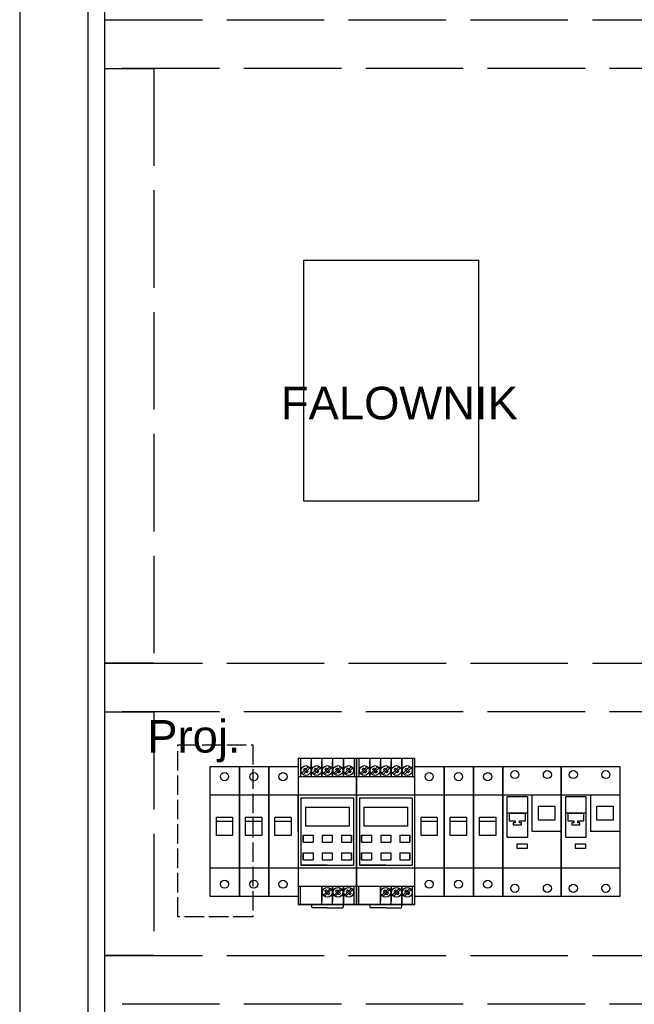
# Model space of a CAD drawing. Header units: centimetres. Extents: x -4250 to -484, y 169 to 6592.
# Tile 145 of 178: x -735 to -698, y 5260 to 5321. Entities that reach past the tile are written whole.
import ezdxf

# ---------------------------------------------------------------- set-up
doc = ezdxf.new("R2010")
doc.units = ezdxf.units.CM
doc.linetypes.add('ACAD_ISO02W100', pattern=[15, 12, -3])
doc.styles.add('ARIAL_CE', font='arial.ttf')

# ---------------------------------------------------------------- blocks, each defined once
blk = doc.blocks.new('cls6_1')
for p, q in [((0, 0), (0, 8)), ((0, 8), (1.8, 8)), ((1.8, 8), (1.8, 0)), ((0, 6.25), (1.8, 6.25)), ((0.375, 4.625), (0.375, 4.875)), ((0.375, 4.875), (1.375, 4.875)), ((1.375, 4.875), (1.375, 4.5)), ((0.375, 4.625), (1.375, 4.625)), ((0.375, 3.75), (0.375, 4.625)), ((1.375, 4.625), (1.375, 3.75)), ((1.375, 3.75), (0.375, 3.75)), ((0, 1.75), (1.8, 1.75)), ((1.8, 0), (0, 0))]:
    blk.add_line(p, q)
for centre in [(0.875, 7.375), (0.875, 0.75)]:
    blk.add_circle(centre, 0.25)
for tag, p, flags in [('NAZWA', (2.952, 6.536), 3), ('WARTOŚĆ', (2.952, 4.383), 5), ('CENA', (2.952, 1.363), 7)]:
    blk.add_attdef(tag, p, '', height=1.1, dxfattribs=dict(flags=flags))
blk = doc.blocks.new('212094')
at = {"lineweight": -2}
for p, q in [((0, 6.75), (0, -2.25)), ((3.6, 6.75), (0, 6.75)), ((0, 6.75), (0, 4.5)), ((0.152, 6.75), (0.152, 5.625)), ((0.812, 6.75), (0.812, 5.625)), ((0.812, 6.75), (0.812, 5.625)), ((1.472, 6.75), (1.472, 5.625)), ((1.472, 6.75), (1.472, 5.625)), ((1.472, 6.75), (1.472, 5.625)), ((2.132, 6.75), (2.132, 5.625)), ((2.132, 6.75), (2.132, 5.625)), ((2.132, 6.75), (2.132, 5.625)), ((2.792, 5.625), (2.792, 6.75)), ((2.792, 6.75), (2.792, 5.625)), ((2.792, 6.75), (2.792, 5.625)), ((3.452, 6.75), (3.452, 5.625)), ((3.6, -2.25), (3.6, 6.75)), ((0.334, 6.067), (0.415, 6.148)), ((0.385, 6.016), (0.334, 6.067)), ((0.466, 6.097), (0.415, 6.148)), ((0.445, 6.037), (0.651, 6.243)), ((0.523, 6.04), (0.466, 6.097)), ((0.519, 5.963), (0.726, 6.169)), ((0.812, 5.625), (0.812, 6.548)), ((0.994, 6.067), (1.075, 6.148)), ((1.045, 6.016), (0.994, 6.067)), ((1.126, 6.097), (1.075, 6.148)), ((1.105, 6.037), (1.311, 6.243)), ((1.183, 6.04), (1.126, 6.097)), ((1.179, 5.963), (1.386, 6.169)), ((1.472, 5.625), (1.472, 6.548)), ((1.472, 5.625), (1.472, 6.548)), ((1.654, 6.067), (1.735, 6.148)), ((1.705, 6.016), (1.654, 6.067)), ((1.786, 6.097), (1.735, 6.148)), ((1.765, 6.037), (1.971, 6.243)), ((1.843, 6.04), (1.786, 6.097)), ((1.839, 5.963), (2.046, 6.169)), ((2.132, 5.625), (2.132, 6.548)), ((2.132, 5.625), (2.132, 6.548)), ((2.314, 6.067), (2.395, 6.148)), ((2.365, 6.016), (2.314, 6.067)), ((2.446, 6.097), (2.395, 6.148)), ((2.425, 6.037), (2.631, 6.243)), ((2.503, 6.04), (2.446, 6.097)), ((2.499, 5.963), (2.706, 6.169)), ((2.792, 5.625), (2.792, 6.548)), ((2.974, 6.067), (3.055, 6.148)), ((3.025, 6.016), (2.974, 6.067)), ((3.106, 6.097), (3.055, 6.148)), ((3.085, 6.037), (3.291, 6.243)), ((3.163, 6.04), (3.106, 6.097)), ((3.159, 5.963), (3.366, 6.169)), ((0, 5.625), (3.6, 5.625)), ((0.152, 5.625), (1.8, 5.625)), ((0.152, 5.625), (0.812, 5.625)), ((0.445, 6.037), (0.238, 5.831)), ((0.519, 5.963), (0.313, 5.756)), ((0.441, 5.959), (0.385, 6.016)), ((0.441, 5.959), (0.498, 5.903)), ((0.498, 5.903), (0.549, 5.852)), ((0.523, 6.04), (0.579, 5.984)), ((0.549, 5.852), (0.63, 5.933)), ((0.579, 5.984), (0.63, 5.933)), ((1.105, 6.037), (0.898, 5.831)), ((1.179, 5.963), (0.973, 5.756)), ((1.101, 5.959), (1.045, 6.016)), ((1.101, 5.959), (1.158, 5.903)), ((1.158, 5.903), (1.209, 5.852)), ((1.183, 6.04), (1.239, 5.984)), ((1.209, 5.852), (1.29, 5.933)), ((1.239, 5.984), (1.29, 5.933)), ((1.765, 6.037), (1.558, 5.831)), ((1.839, 5.963), (1.633, 5.756)), ((1.761, 5.959), (1.705, 6.016)), ((1.761, 5.959), (1.818, 5.903)), ((1.8, 5.625), (3.448, 5.625)), ((1.818, 5.903), (1.869, 5.852)), ((1.843, 6.04), (1.899, 5.984)), ((1.869, 5.852), (1.95, 5.933)), ((1.899, 5.984), (1.95, 5.933)), ((2.425, 6.037), (2.218, 5.831)), ((2.499, 5.963), (2.293, 5.756)), ((2.421, 5.959), (2.365, 6.016)), ((2.421, 5.959), (2.478, 5.903)), ((2.478, 5.903), (2.529, 5.852)), ((2.503, 6.04), (2.559, 5.984)), ((2.529, 5.852), (2.61, 5.933)), ((2.559, 5.984), (2.61, 5.933)), ((3.085, 6.037), (2.878, 5.831)), ((3.159, 5.963), (2.953, 5.756)), ((3.081, 5.959), (3.025, 6.016)), ((3.081, 5.959), (3.138, 5.903)), ((3.138, 5.903), (3.189, 5.852)), ((3.163, 6.04), (3.219, 5.984)), ((3.189, 5.852), (3.27, 5.933)), ((3.219, 5.984), (3.27, 5.933)), ((0, 2.25), (0, 4.5)), ((0, 4.5), (3.6, 4.5)), ((0, 4.5), (0, -2.1)), ((0.178, 4.322), (3.422, 4.322)), ((0.178, 4.322), (0.178, 0.178)), ((3.422, 4.322), (3.422, 0.178)), ((0.456, 3.736), (3.144, 3.736)), ((0.456, 3.736), (0.456, 2.569)), ((3.144, 3.736), (3.144, 2.569)), ((3.144, 2.569), (0.456, 2.569)), ((0, 2.25), (0, 0)), ((0.313, 2.011), (0.928, 2.011)), ((0.313, 2.011), (0.313, 1.593)), ((0.313, 1.593), (0.313, 2.011)), ((0.928, 2.011), (0.928, 1.593)), ((1.492, 2.011), (1.492, 1.593)), ((1.492, 2.011), (2.108, 2.011)), ((2.108, 2.011), (2.108, 1.593)), ((2.672, 2.011), (2.672, 1.593)), ((2.672, 2.011), (3.287, 2.011)), ((3.287, 2.011), (3.287, 1.593)), ((3.287, 1.593), (3.287, 2.011)), ((0.313, 1.593), (0.928, 1.593)), ((1.492, 1.593), (2.108, 1.593)), ((2.672, 1.593), (3.287, 1.593)), ((0.313, 0.509), (0.313, 0.928)), ((0.313, 0.928), (0.928, 0.928)), ((0.313, 0.928), (0.313, 0.509)), ((0.928, 0.928), (0.928, 0.509)), ((1.492, 0.928), (1.492, 0.509)), ((1.492, 0.928), (2.108, 0.928)), ((2.108, 0.928), (2.108, 0.509)), ((2.672, 0.928), (2.672, 0.509)), ((2.672, 0.928), (3.287, 0.928)), ((3.287, 0.509), (3.287, 0.928)), ((3.287, 0.928), (3.287, 0.509)), ((0, 0), (3.6, 0)), ((0.178, 0.178), (3.422, 0.178)), ((1.8, 0.178), (0.178, 0.178)), ((0.313, 0.509), (0.928, 0.509)), ((1.492, 0.509), (2.108, 0.509)), ((2.672, 0.509), (3.287, 0.509)), ((0, -1.125), (3.6, -1.125)), ((0.152, -1.125), (1.8, -1.125)), ((0.152, -1.125), (0.812, -1.125)), ((0.152, -2.25), (0.152, -1.125)), ((1.472, -2.25), (1.472, -1.125)), ((1.472, -1.125), (1.472, -2.048)), ((1.472, -2.25), (1.472, -1.125)), ((1.472, -2.25), (1.472, -1.125)), ((1.472, -1.125), (1.472, -2.048)), ((1.8, -1.125), (3.448, -1.125)), ((2.132, -2.25), (2.132, -1.125)), ((2.132, -1.125), (2.132, -2.048)), ((2.132, -2.25), (2.132, -1.125)), ((2.132, -2.25), (2.132, -1.125)), ((2.132, -1.125), (2.132, -2.048)), ((2.792, -2.25), (2.792, -1.125)), ((2.792, -1.125), (2.792, -2.048)), ((2.792, -2.25), (2.792, -1.125)), ((2.792, -1.125), (2.792, -2.25)), ((3.452, -2.25), (3.452, -1.125)), ((1.765, -1.463), (1.558, -1.669)), ((1.839, -1.537), (1.633, -1.743)), ((1.735, -1.352), (1.654, -1.433)), ((1.705, -1.484), (1.654, -1.433)), ((1.761, -1.54), (1.705, -1.484)), ((1.786, -1.403), (1.735, -1.352)), ((1.761, -1.54), (1.818, -1.597)), ((1.765, -1.463), (1.971, -1.256)), ((1.843, -1.459), (1.786, -1.403)), ((1.818, -1.597), (1.869, -1.648)), ((1.839, -1.537), (2.046, -1.331)), ((1.843, -1.459), (1.899, -1.516)), ((1.95, -1.567), (1.869, -1.648)), ((1.899, -1.516), (1.95, -1.567)), ((2.425, -1.463), (2.218, -1.669)), ((2.499, -1.537), (2.293, -1.743)), ((2.395, -1.352), (2.314, -1.433)), ((2.365, -1.484), (2.314, -1.433)), ((2.421, -1.54), (2.365, -1.484)), ((2.446, -1.403), (2.395, -1.352)), ((2.421, -1.54), (2.478, -1.597)), ((2.425, -1.463), (2.631, -1.256)), ((2.503, -1.459), (2.446, -1.403)), ((2.478, -1.597), (2.529, -1.648)), ((2.499, -1.537), (2.706, -1.331)), ((2.503, -1.459), (2.559, -1.516)), ((2.61, -1.567), (2.529, -1.648)), ((2.559, -1.516), (2.61, -1.567)), ((3.085, -1.463), (2.878, -1.669)), ((3.159, -1.537), (2.953, -1.743)), ((3.055, -1.352), (2.974, -1.433)), ((3.025, -1.484), (2.974, -1.433)), ((3.081, -1.54), (3.025, -1.484)), ((3.106, -1.403), (3.055, -1.352)), ((3.081, -1.54), (3.138, -1.597)), ((3.085, -1.463), (3.291, -1.256)), ((3.163, -1.459), (3.106, -1.403)), ((3.138, -1.597), (3.189, -1.648)), ((3.159, -1.537), (3.366, -1.331)), ((3.163, -1.459), (3.219, -1.516)), ((3.27, -1.567), (3.189, -1.648)), ((3.219, -1.516), (3.27, -1.567)), ((0, -2.25), (3.6, -2.25)), ((3.6, -2.25), (0, -2.25)), ((3.6, -2.25), (0, -2.25)), ((0.808, -2.25), (0.844, -2.451)), ((2.792, -2.25), (2.756, -2.451)), ((1.8, -2.451), (0.844, -2.451)), ((1.8, -2.451), (2.756, -2.451))]:
    blk.add_line(p, q, dxfattribs=at)
for centre in [(0.482, 6), (1.142, 6), (1.802, 6), (2.462, 6), (3.122, 6), (1.802, -1.5), (2.462, -1.5), (3.122, -1.5)]:
    blk.add_circle(centre, 0.302, dxfattribs=at)
at = {"lineweight": -2, "flags": 1}
for tag, p in [('BD', (6.746, 4.033)), ('NK', (6.746, 2.439)), ('TYP', (6.746, 0.634)), ('PO', (6.746, -1.07))]:
    blk.add_attdef(tag, p, '', height=1, dxfattribs=at)
blk = doc.blocks.new('F921901024')
for p, q in [((0, -1.75), (0, 6.25)), ((0, 6.25), (3.6, 6.25)), ((3.6, 6.25), (3.6, -1.75)), ((0.275, 1.875), (0.275, 4.375)), ((1.525, 4.375), (1.525, 1.875)), ((1.8, 4.5), (1.8, 2.25)), ((2.2, 2.938), (2.2, 3.812)), ((2.2, 3.812), (3.2, 3.812)), ((3.2, 3.812), (3.2, 2.938)), ((0.4, 3.375), (1.4, 3.375)), ((3.2, 2.938), (2.2, 2.938)), ((1.525, 1.875), (0.275, 1.875)), ((3.6, 2.25), (1.8, 2.25)), ((1.525, 1.474), (0.861, 1.474)), ((0.861, 1.474), (0.861, 1.213)), ((0.861, 1.213), (1.525, 1.213)), ((1.525, 1.213), (1.525, 1.474)), ((3.6, -1.75), (0, -1.75))]:
    blk.add_line(p, q)
at = {"linetype": 'Continuous'}
for p, q in [((0, 4.5), (3.6, 4.5)), ((1.525, 4.375), (0.275, 4.375)), ((1.525, 3.375), (0.275, 3.375)), ((0, 0), (3.6, 0))]:
    blk.add_line(p, q, dxfattribs=at)
at = {"color": 7, "linetype": 'Continuous'}
for p, q in [((0.4, 3.375), (0.4, 2.9)), ((0.4, 3.375), (0.4, 2.9)), ((1.4, 2.9), (1.4, 3.375)), ((1.4, 2.9), (1.4, 3.375)), ((0.4, 2.9), (0.775, 2.9)), ((0.4, 2.9), (0.775, 2.9)), ((0.65, 2.775), (0.65, 2.65)), ((0.775, 2.775), (0.65, 2.775)), ((0.775, 2.775), (0.65, 2.775)), ((0.65, 2.775), (0.65, 2.65)), ((0.65, 2.65), (1.15, 2.65)), ((0.65, 2.65), (1.15, 2.65)), ((0.775, 2.9), (0.775, 2.775)), ((0.775, 2.9), (0.775, 2.775)), ((1.025, 2.775), (1.025, 2.9)), ((1.025, 2.775), (1.025, 2.9)), ((1.025, 2.9), (1.4, 2.9)), ((1.025, 2.9), (1.4, 2.9)), ((1.15, 2.775), (1.025, 2.775)), ((1.15, 2.775), (1.025, 2.775)), ((1.15, 2.65), (1.15, 2.775)), ((1.15, 2.65), (1.15, 2.775))]:
    blk.add_line(p, q, dxfattribs=at)
at = {"linetype": 'Continuous'}
for centre in [(0.75, 5.75), (2.75, 5.75), (0.75, -1.25), (2.75, -1.25)]:
    blk.add_circle(centre, 0.25, dxfattribs=at)
at = {"flags": 1}
for tag, p in [('BD', (4.037, 3.51)), ('NK', (4.037, 2.552)), ('typ', (4.037, 1.791)), ('po', (4.037, 0.832))]:
    blk.add_attdef(tag, p, '', height=0.5, dxfattribs=at)

msp = doc.modelspace()

# ---------------------------------------------------------------- linework, layer by layer
at = {"ltscale": 0.25}
msp.add_line((-730.198, 5194.4768, 20), (-730.198, 5382.4768, 20), dxfattribs=at)
at = {"ltscale": 0.25, "elevation": 20}
for points in [[(-735.448, 5187.4768), (-635.4266, 5187.4768), (-635.4266, 5387.4768), (-735.448, 5387.4768)], [(-639.6052, 5382.4768), (-731.248, 5382.4768), (-731.248, 5194.4768), (-639.6052, 5194.4768)], [(-717.9476, 5305.9825), (-707.2067, 5305.9825), (-707.2067, 5291.1512), (-717.9476, 5291.1512)]]:
    msp.add_lwpolyline(points, close=True, dxfattribs=at)
at = {"linetype": 'ACAD_ISO02W100', "ltscale": 0.5, "elevation": 20}
for points in [[(-640.6455, 5317.7813), (-730.198, 5317.7813), (-730.198, 5320.7813), (-640.6455, 5320.7813)], [(-727.198, 5317.7813), (-727.198, 5281.1683), (-730.198, 5281.1683), (-730.198, 5317.7813)], [(-640.6455, 5278.1683), (-730.198, 5278.1683), (-730.198, 5281.1683), (-640.6455, 5281.1683)], [(-727.198, 5278.1683), (-727.198, 5263.1732), (-730.198, 5263.1732), (-730.198, 5278.1683)], [(-640.6455, 5260.1732), (-730.198, 5260.1732), (-730.198, 5263.1732), (-640.6455, 5263.1732)]]:
    msp.add_lwpolyline(points, close=True, dxfattribs=at)
at = {"color": 3, "linetype": 'ACAD_ISO02W100', "ltscale": 0.1}
msp.add_lwpolyline([(-725.7073, 5276.1376), (-721.0977, 5276.1376), (-721.0977, 5265.5622), (-725.7073, 5265.5622)], close=True, dxfattribs=at)

# ---------------------------------------------------------------- block references
at = {"color": 1, "lineweight": -3}
msp.add_blockref('cls6_1', (-723.715, 5266.814, 20), dxfattribs=at)
at = {"lineweight": -3}
for p in [(-721.915, 5266.814, 20), (-720.115, 5266.814, 20), (-711.115, 5266.814, 20), (-709.315, 5266.814, 20), (-707.515, 5266.814, 20)]:
    msp.add_blockref('cls6_1', p, dxfattribs=at)
at = {"lineweight": -2, "ltscale": 0.25}
for p in [(-718.315, 5268.564, 20), (-714.715, 5268.564, 20)]:
    msp.add_blockref('212094', p, dxfattribs=at)
at = {"ltscale": 0.25}
for p in [(-705.715, 5268.564, 20), (-702.115, 5268.564, 20)]:
    msp.add_blockref('F921901024', p, dxfattribs=at)

# ---------------------------------------------------------------- texts
at = {"style": 'ARIAL_CE'}
msp.add_text('FALOWNIK', height=2, dxfattribs=at).set_placement((-719.3715, 5296.183))
at = {"color": 3, "style": 'ARIAL_CE'}
msp.add_text('Proj.', height=2, dxfattribs=at).set_placement((-727.5976, 5275.6698))

doc.saveas('drawing.dxf')
